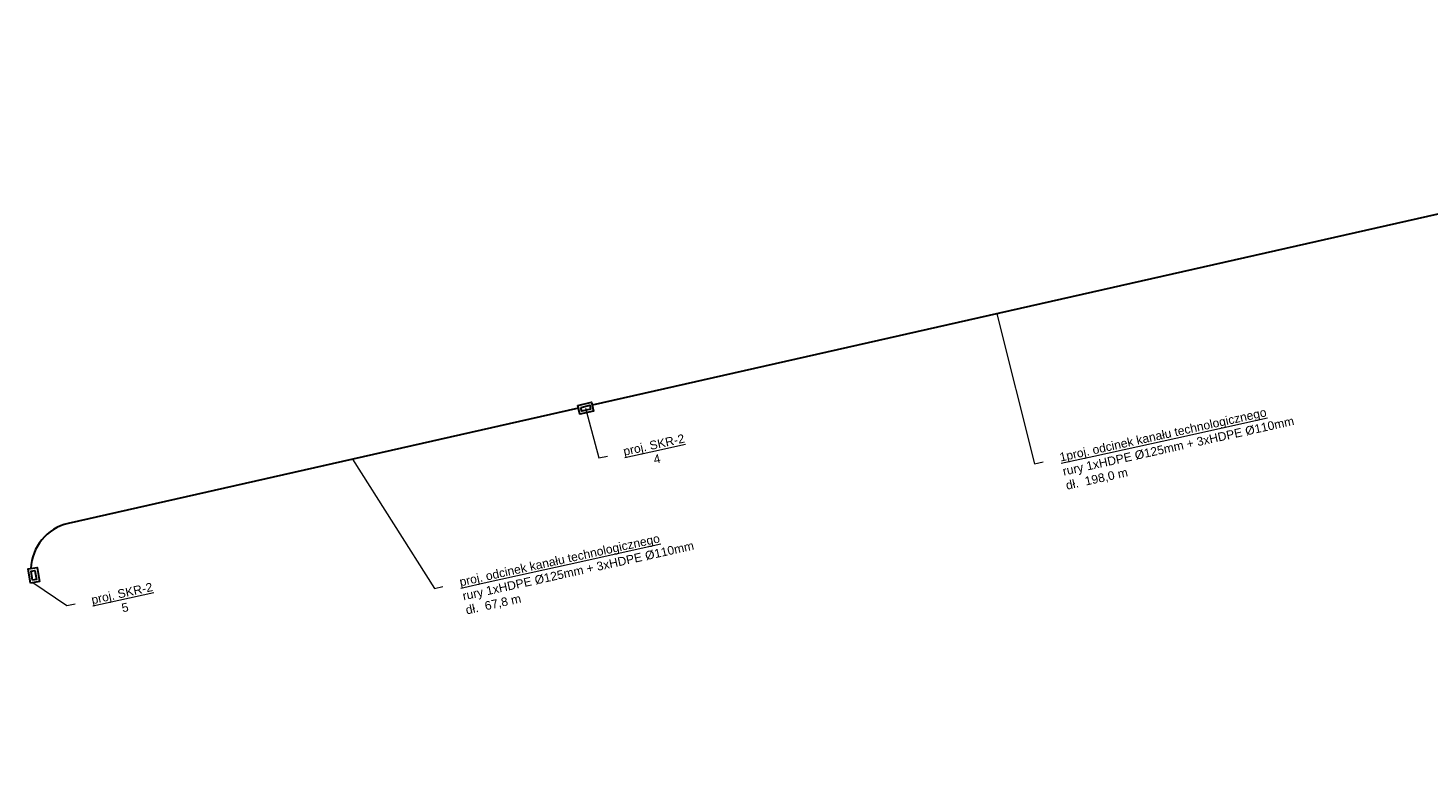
# Model space of a CAD drawing. Header units: metres. Extents: x 7524777 to 7525425, y 5642954 to 5643126.
# Tile 1 of 3: x 7524777 to 7524939, y 5642954 to 5643038. Entities that reach past the tile are written whole.
import ezdxf
from ezdxf import colors
from ezdxf.entities.mleader import LeaderData, LeaderLine
from ezdxf.math import Vec2, Vec3

# ---------------------------------------------------------------- set-up
doc = ezdxf.new("R2010")
doc.units = ezdxf.units.M
doc.layers.add('_____KTu', color=30, linetype='Continuous', lineweight=30)
doc.layers.add('_____KTu-OPIS', color=30, linetype='Continuous', lineweight=20)
doc.styles.add('Legend', font='calibri.ttf')

# ---------------------------------------------------------------- blocks, each defined once
blk = doc.blocks.new('_None')
blk = doc.blocks.new('skr-2')
at = {"layer": '_____KTu'}
for points in [[(712.55, 53.99), (714.2, 53.99), (714.2, 52.93), (712.55, 52.93)], [(712.85, 53.69), (713.9, 53.69), (713.9, 53.23), (712.85, 53.23)]]:
    blk.add_lwpolyline(points, close=True, dxfattribs=at)

msp = doc.modelspace()

# ---------------------------------------------------------------- linework, layer by layer
at = {"layer": '_____KTu'}
msp.add_lwpolyline([(7525035.4, 5643038.15), (7524842.17, 5642994.54)], dxfattribs=at)
msp.add_lwpolyline([(7524840.56, 5642994.18), (7524781.53, 5642980.85, 0.342229), (7524777.24, 5642975.65)], format="xyb", dxfattribs=at)

# ---------------------------------------------------------------- block references
for p, rotation in [((7524157.61, 5642783.97), 12.80264162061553), ((7524945.6, 5642279.51), 99.30003238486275)]:
    msp.add_blockref('skr-2', p, dxfattribs=dict(at, rotation=rotation))

# ---------------------------------------------------------------- leaders
at = {"layer": '_____KTu-OPIS'}
ml = msp.add_multileader_mtext('Standard', dxfattribs=at)
ml.set_content('{\\L\\fArial|b0|i0|c238|p34;\\C256;1proj. odcinek kanału technologicznego\\P\\lrury 1xHDPE %%C125mm + 3xHDPE %%C110mm\\Pdł.  198,0 m}', style='Legend')
ml.set_leader_properties(color=256, linetype='ByLayer', lineweight=-1)
ml.set_arrow_properties(name='NONE')
ml.build(insert=Vec2(0, 0))
ml.multileader.update_dxf_attribs({"dogleg_length": 1})
ctx = ml.context
ctx.base_point, ctx.char_height, ctx.plane_origin, ctx.plane_x_axis, ctx.plane_y_axis = Vec3(7524894.3, 5642987.97), 1, Vec3(7524888.71, 5643000.3), Vec3(0.976598, 0.215073), Vec3(-0.215073, 0.976598)
notes = []
notes.append((ctx, [(0, (1, 1, 0), (7524893.33, 5642987.76), (0.976598, 0.215073), 1, [(0, [(7524888.98, 5643005.1)], 0, [])])]))
ctx.mtext.insert, ctx.mtext.text_direction, ctx.mtext.rotation, ctx.mtext.flow_direction = Vec3(7524896.13, 5642988.99), Vec3(0.976598, 0.215073), 0.216766, 5
ml = msp.add_multileader_mtext('Standard', dxfattribs=at)
ml.set_content('\\pxqc;{\\L\\fArial|b0|i0|c238|p34;\\C256;proj. SKR-2\\P\\l4}', style='Legend')
ml.set_leader_properties(color=256, linetype='ByLayer', lineweight=-1)
ml.set_arrow_properties(name='NONE')
ml.build(insert=Vec2(0, 0))
ml.multileader.update_dxf_attribs({"dogleg_length": 1})
ctx = ml.context
ctx.base_point, ctx.char_height, ctx.plane_origin, ctx.plane_x_axis, ctx.plane_y_axis = Vec3(7524843.92, 5642988.65), 1, Vec3(7524860.27, 5643008.51), Vec3(0.976598, 0.215073), Vec3(-0.215073, 0.976598)
ctx.text_align_type = 1
notes.append((ctx, [(0, (1, 1, 0), (7524842.94, 5642988.44), (0.976598, 0.215073), 1, [(0, [(7524841.4, 5642994.18)], 0, [])])]))
ctx.mtext.insert, ctx.mtext.text_direction, ctx.mtext.alignment, ctx.mtext.flow_direction = Vec3(7524849.18, 5642990.44), Vec3(0.976598, 0.215073), 2, 5
ml = msp.add_multileader_mtext('Standard', dxfattribs=at)
ml.set_content('{\\L\\fArial|b0|i0|c238|p34;\\C256;proj. odcinek kanału technologicznego\\P\\lrury 1xHDPE %%C125mm + 3xHDPE %%C110mm\\Pdł.  67,8 m}', style='Legend')
ml.set_leader_properties(color=256, linetype='ByLayer', lineweight=-1)
ml.set_arrow_properties(name='NONE')
ml.build(insert=Vec2(0, 0))
ml.multileader.update_dxf_attribs({"dogleg_length": 1})
ctx = ml.context
ctx.base_point, ctx.char_height, ctx.plane_origin, ctx.plane_x_axis, ctx.plane_y_axis = Vec3(7524824.89, 5642973.56), 1, Vec3(7524818.29, 5642989.88), Vec3(0.976598, 0.215073), Vec3(-0.215073, 0.976598)
notes.append((ctx, [(0, (1, 1, 0), (7524823.91, 5642973.34), (0.976598, 0.215073), 1, [(0, [(7524814.43, 5642988.28)], 0, [])])]))
ctx.mtext.insert, ctx.mtext.text_direction, ctx.mtext.rotation, ctx.mtext.flow_direction = Vec3(7524826.71, 5642974.57), Vec3(0.976598, 0.215073), 0.216766, 5
ml = msp.add_multileader_mtext('Standard', dxfattribs=at)
ml.set_content('\\pxqc;{\\L\\fArial|b0|i0|c238|p34;\\C256;proj. SKR-2\\P\\l5}', style='Legend')
ml.set_leader_properties(color=256, linetype='ByLayer', lineweight=-1)
ml.set_arrow_properties(name='NONE')
ml.build(insert=Vec2(0, 0))
ml.multileader.update_dxf_attribs({"dogleg_length": 1})
ctx = ml.context
ctx.base_point, ctx.char_height, ctx.plane_origin, ctx.plane_x_axis, ctx.plane_y_axis = Vec3(7524782.37, 5642971.57), 1, Vec3(7524796.35, 5642988.17), Vec3(0.976598, 0.215073), Vec3(-0.215073, 0.976598)
ctx.text_align_type = 1
notes.append((ctx, [(0, (1, 1, 0), (7524781.39, 5642971.36), (0.976598, 0.215073), 1, [(0, [(7524777.46, 5642974.02)], 0, [])])]))
ctx.mtext.insert, ctx.mtext.text_direction, ctx.mtext.alignment, ctx.mtext.flow_direction = Vec3(7524787.65, 5642973.27), Vec3(0.976598, 0.215073), 2, 5
for ctx, leaders in notes:
    for number, flags, end, landing, length, lines in leaders:
        leader = LeaderData()
        leader.index, (leader.has_last_leader_line, leader.has_dogleg_vector, leader.attachment_direction) = number, flags
        leader.last_leader_point, leader.dogleg_vector, leader.dogleg_length = Vec3(end), Vec3(landing), length
        for number, points, colour, breaks in lines:
            line = LeaderLine()
            line.index, line.vertices, line.color, line.breaks = number, Vec3.list(points), colors.encode_raw_color(colour), breaks
            leader.lines.append(line)
        ctx.leaders.append(leader)

doc.saveas('drawing.dxf')
